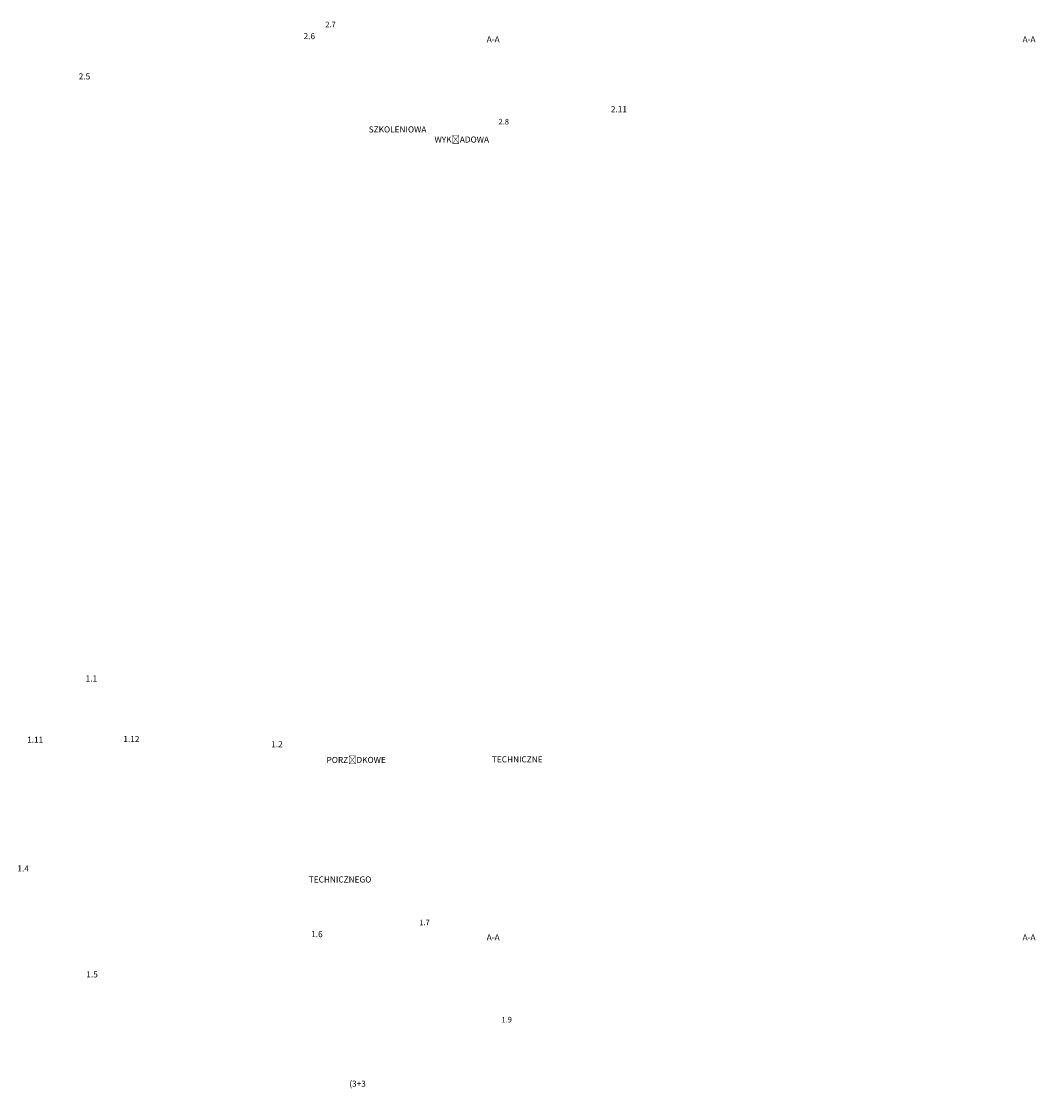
# Model space of a CAD drawing. Header units: metres. Extents: x 8472212 to 8494180, y 5728195 to 5779639.
# Tile 46 of 106: x 8485620 to 8490630, y 5729750 to 5735070. Entities that reach past the tile are written whole.
import ezdxf

# ---------------------------------------------------------------- set-up
doc = ezdxf.new("R2010")
doc.units = ezdxf.units.M
doc.header["$MEASUREMENT"] = 0
doc.layers.add('!opisy', color=255, linetype='CONTINUOUS', lineweight=9)
doc.styles.get("Standard").update_dxf_attribs({"font": 'Simplex.SHX', "width": 0.75})

msp = doc.modelspace()

# ---------------------------------------------------------------- texts
at = {"layer": '!opisy', "linetype": 'Continuous', "char_height": 30, "attachment_point": 1}
for s, insert in [('\\pi352.14;{\\fCalibri|b0|i0|c238|p34;\\H0.91667x;2.7 KORYTARZ}', (8476556.7, 5735069.3)), ('\\pi366.23;{\\fArial|b0|i0|c238|p34;2.6 WC ON}', (8476026.7, 5735012.8)), ('\\pi418.59;{\\fArial|b0|i0|c238|p34;A-A}', (8475360.8, 5734997.2)), ('\\pi418.59;{\\fArial|b0|i0|c238|p34;A-A}', (8478008.3, 5734997.2)), ('\\pi341.02;{\\fArial|b0|i0|c238|p34;2.5 WC MĘSKI}', (8475672.1, 5734813.8)), ('\\pi370.11;{\\fArial|b0|i0|c238|p34;2.11 SALA \\P\\pi330.23;SZKOLENIOWA \\P\\pi341.07;WYKŁADOWA }', (8477428.6, 5734651.9)), ('\\pi373.32;{\\fCalibri|b0|i0|c238|p34;\\H0.91667x;2.8 WINDA}', (8476777, 5734589)), ('\\pi328.43;{\\fArial|b0|i0|c238|p34;1.1 WIATROŁAP}', (8476084, 5731839.5)), ('\\pi284.05;{\\fArial|b0|i0|c238|p34;1.11 POMIESZCZENIE\\P\\pi333.36;PORZĄDKOWE}', (8477126.3, 5731537.1)), ('\\pi284.05;{\\fArial|b0|i0|c238|p34;1.12 POMIESZCZENIE\\P\\pi344.75;TECHNICZNE}', (8477601.6, 5731540)), ('\\pi353.92;{\\fArial|b0|i0|c238|p34;1.2 SZATNIA}', (8476236.2, 5731514.7)), ('\\pi259.57;{\\fArial|b0|i0|c238|p34;1.13 SALA KSZTAŁCENIA\\P\\pi320.16;TECHNICZNEGO}', (8477434.6, 5730946.5)), ('\\pi330.92;{\\fArial|b0|i0|c238|p34;1.4 WC DAMSKI}', (8475672.1, 5730900.9)), ('\\pi247.61,l120,t457.61;{\\fCalibri|b0|i0|c238|p34;\\H0.91667x;1.7 KORYTARZ}', (8476556.7, 5730633.1)), ('\\pi367.48;{\\fArial|b0|i0|c238|p34;1.6 WC ON}', (8476026.7, 5730576.5)), ('\\pi418.59;{\\fArial|b0|i0|c238|p34;A-A}', (8475360.8, 5730561)), ('\\pi418.59;{\\fArial|b0|i0|c238|p34;A-A}', (8478008.3, 5730561)), ('\\pi342.27;{\\fArial|b0|i0|c238|p34;1.5 WC MĘSKI}', (8475672.1, 5730377.6)), ('\\pi373.8;{\\fCalibri|b0|i0|c238|p34;\\H0.91667x;1.9 WINDA}', (8476777, 5730152.8)), ('\\pi242.46;{\\fArial|b0|i0|c238|p34;1.14 SALA LABORATORIUM\\P\\pi327.1;(3+3 stanowiska)}', (8477426.4, 5729937.7))]:
    msp.add_mtext_dynamic_manual_height_columns(s, width=889.628, gutter_width=12.5, heights=[0], dxfattribs=dict(at, insert=insert))

doc.saveas('drawing.dxf')
